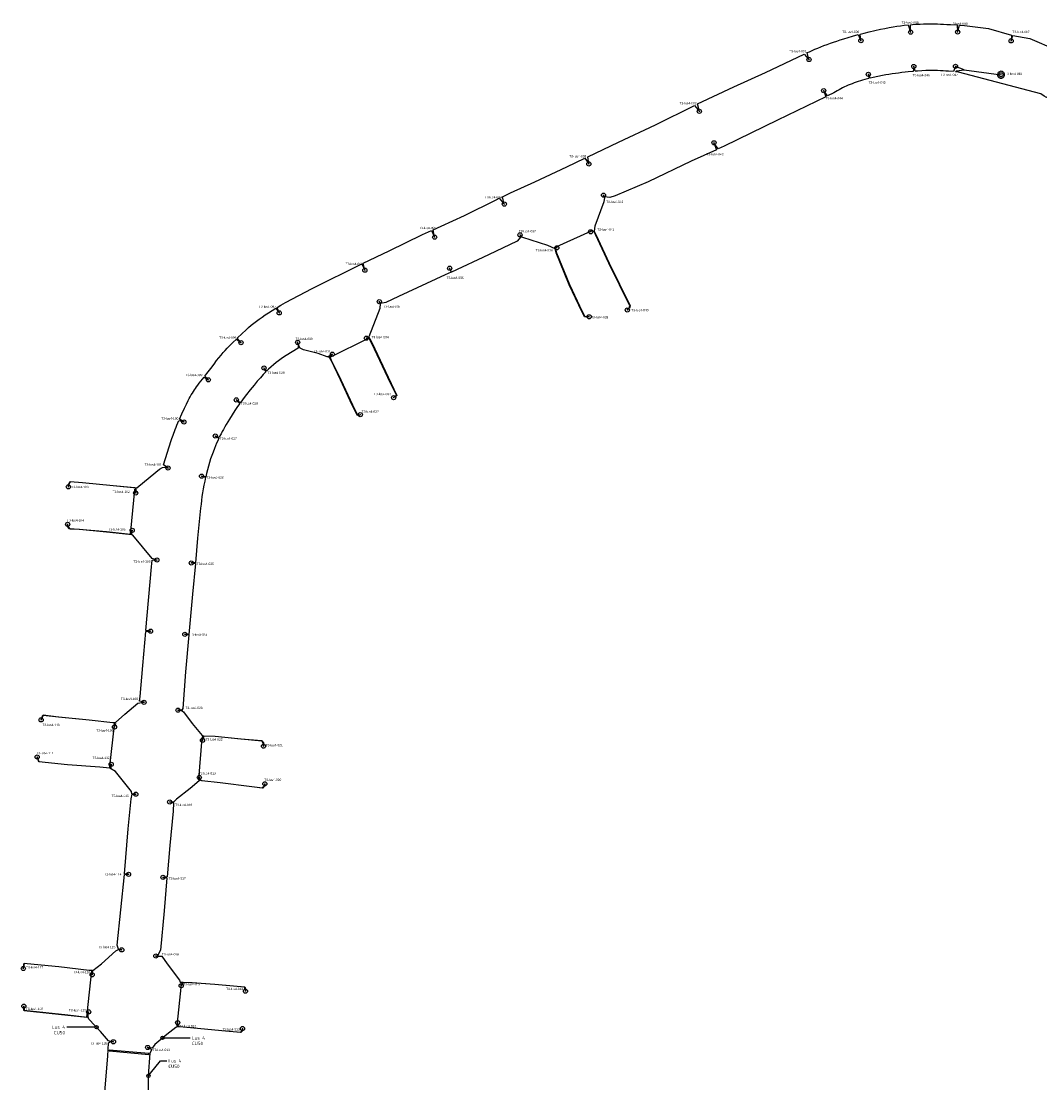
# Model space of a CAD drawing. Header units: metres. Extents: x 176029 to 179341, y 406836 to 408537.
# Tile 17 of 27: x 176107 to 176473, y 407998 to 408380. Entities that reach past the tile are written whole.
import ezdxf
from ezdxf import colors
from ezdxf.entities.mleader import LeaderData, LeaderLine
from ezdxf.math import Vec2, Vec3

# ---------------------------------------------------------------- set-up
doc = ezdxf.new("R2010")
doc.units = ezdxf.units.M
for name, color, linetype in [('B-ET-VVV-LUS 4', 253, 'Continuous'), ('N-ET-VVV-LUS 4', 10, 'Continuous'), ('N-ET-VVV-MANTELBUIS', 3, 'Continuous'), ('opbouw rolbaanlicht', 1, 'Continuous'), ('tekst_labels', 7, 'Continuous')]:
    doc.layers.add(name, color=color, linetype=linetype)
doc.layers.add('Codering armaturen', color=7, linetype='Continuous', lineweight=0)
doc.styles.add('DVD_Standaard_35', font='arial.ttf', dxfattribs={"height": 3.5})
doc.styles.add('NLCS-ISO', font='isocpeur.ttf')

# ---------------------------------------------------------------- blocks, each defined once
blk = doc.blocks.new('opbouw rolbaanlicht')
at = {"layer": 'opbouw rolbaanlicht', "color": 0}
blk.add_circle((0, 0), 0.75, dxfattribs=at)
for points in [[(-0.25, 0), (0.06, 0.24), (0.25, 0)], [(-0.25, 0), (-0.16, 0.2), (0.06, 0.24)], [(-0.25, 0), (-0.23, 0.11), (-0.16, 0.2)], [(-0.25, 0), (0.25, 0), (-0.06, -0.24)], [(-0.06, -0.24), (-0.16, -0.2), (-0.25, 0)], [(-0.16, -0.2), (-0.23, -0.11), (-0.25, 0)], [(-0.16, 0.2), (-0.06, 0.24), (0.06, 0.24)], [(0.25, 0), (0.16, -0.2), (-0.06, -0.24)], [(0.06, 0.24), (0.16, 0.2), (0.25, 0)], [(0.16, 0.2), (0.23, 0.11), (0.25, 0)], [(0.25, 0), (0.23, -0.11), (0.16, -0.2)], [(0.16, -0.2), (0.06, -0.24), (-0.06, -0.24)]]:
    blk.add_solid(points, dxfattribs=at)
blk = doc.blocks.new('verzonken rolbaanlicht')
at = {"color": 0}
blk.add_circle((0, 0), 0.75, dxfattribs=at)
for start, end in [(155.7857, 180), (130.0714, 154.2857), (104.3571, 128.5714), (78.6429, 102.8571), (52.9286, 77.1429), (27.2143, 51.4286), (1.5, 25.7143), (335.7857, 0), (181.5, 205.7143), (207.2143, 231.4286), (232.9286, 257.1429), (258.6429, 282.8571), (284.3571, 308.5714), (310.0714, 334.2857)]:
    blk.add_arc((0, 0), 1.25, start, end, dxfattribs=at)
at = {"color": 4}
for points in [[(-0.25, 0), (-0.16, 0.2), (0.06, 0.24)], [(-0.25, 0), (0.06, 0.24), (0.25, 0)], [(-0.25, 0), (-0.23, 0.11), (-0.16, 0.2)], [(-0.16, -0.2), (-0.23, -0.11), (-0.25, 0)], [(-0.06, -0.24), (-0.16, -0.2), (-0.25, 0)], [(-0.25, 0), (0.25, 0), (-0.06, -0.24)], [(-0.16, 0.2), (-0.06, 0.24), (0.06, 0.24)], [(0.25, 0), (0.16, -0.2), (-0.06, -0.24)], [(0.06, 0.24), (0.16, 0.2), (0.25, 0)], [(0.16, 0.2), (0.23, 0.11), (0.25, 0)], [(0.25, 0), (0.23, -0.11), (0.16, -0.2)], [(0.16, -0.2), (0.06, -0.24), (-0.06, -0.24)]]:
    blk.add_solid(points, dxfattribs=at)
blk = doc.blocks.new('_DotBlank')
at = {"color": 0, "linetype": 'ByBlock', "lineweight": -2}
blk.add_line((-0.5, 0), (-1, 0), dxfattribs=at)
blk.add_circle((0, 0), 0.5, dxfattribs=at)

msp = doc.modelspace()

# ---------------------------------------------------------------- linework, layer by layer
at = {"layer": 'B-ET-VVV-LUS 4', "color": 8}
for q in [(176442.942, 408363.797), (176459.325, 408360.776)]:
    msp.add_line((176446.006, 408362.548), q, dxfattribs=at)
for points in [[(176408.888, 408373.04), (176408.568, 408375.403), (176410.097, 408375.802), (176411.852, 408376.239), (176413.867, 408376.713), (176415.921, 408377.162), (176417.549, 408377.49), (176419.052, 408377.77), (176420.446, 408378.009), (176421.785, 408378.218), (176423.108, 408378.404), (176424.495, 408378.576), (176425.949, 408378.733), (176426.774, 408376.111)], [(176426.774, 408376.111), (176426.769, 408378.806), (176427.405, 408378.863), (176428.808, 408378.964), (176430.164, 408379.036), (176431.45, 408379.083), (176432.692, 408379.107), (176433.603, 408379.111), (176434.539, 408379.106), (176435.51, 408379.091), (176436.517, 408379.065), (176437.563, 408379.029), (176438.667, 408378.982), (176439.841, 408378.923), (176441.131, 408378.851), (176443.544, 408378.695), (176443.703, 408376.154)], [(176443.703, 408376.154), (176444.375, 408378.641), (176446.139, 408378.527), (176454.878, 408377.411), (176463.093, 408375.085), (176462.96, 408372.966)], [(176390.191, 408366.256), (176389.575, 408368.744), (176390.324, 408369.089), (176391.3, 408369.525), (176392.309, 408369.96), (176393.356, 408370.397), (176394.435, 408370.833), (176395.564, 408371.272), (176396.743, 408371.715), (176397.987, 408372.165), (176399.073, 408372.544), (176400.221, 408372.932), (176401.457, 408373.335), (176402.791, 408373.754), (176404.315, 408374.214), (176405.813, 408374.649), (176407.896, 408375.229), (176408.888, 408373.04)], [(176462.96, 408372.966), (176463.594, 408374.943), (176469.746, 408373.864), (176479.131, 408369.747), (176483.242, 408367.781), (176482.9, 408365.446)], [(176350.746, 408347.604), (176350.084, 408350.264), (176363.167, 408356.413), (176374.562, 408361.598), (176388.474, 408368.223), (176390.191, 408366.256)], [(176411.568, 408360.954), (176411.773, 408359.464), (176410.305, 408359.082), (176409.491, 408358.851), (176408.698, 408358.614), (176407.921, 408358.367), (176407.165, 408358.113), (176406.426, 408357.849), (176405.702, 408357.577), (176404.994, 408357.295), (176404.297, 408357.002), (176403.615, 408356.699), (176402.944, 408356.386), (176402.29, 408356.063), (176401.645, 408355.729), (176401.012, 408355.383), (176400.395, 408355.028), (176399.789, 408354.663), (176399.193, 408354.285), (176396.832, 408353.139), (176395.496, 408355.057)], [(176427.912, 408363.766), (176427.717, 408361.995), (176425.958, 408361.824), (176424.81, 408361.698), (176423.649, 408361.56), (176422.477, 408361.41), (176421.306, 408361.248), (176420.131, 408361.075), (176418.966, 408360.892), (176417.812, 408360.7), (176416.681, 408360.5), (176414.946, 408360.17), (176413.316, 408359.825), (176412.221, 408359.569), (176411.568, 408360.954)], [(176442.942, 408363.797), (176442.209, 408361.901), (176440.373, 408362.034), (176439.438, 408362.123), (176438.487, 408362.195), (176437.515, 408362.252), (176436.517, 408362.292), (176435.499, 408362.315), (176434.452, 408362.321), (176433.38, 408362.31), (176432.274, 408362.28), (176430.806, 408362.216), (176429.273, 408362.119), (176428.462, 408362.054), (176427.912, 408363.766)], [(176477.46, 408354.282), (176475.656, 408352.654), (176474.903, 408353.103), (176473.642, 408353.975), (176444.045, 408361.768), (176442.969, 408361.846), (176443.266, 408362.252), (176446.006, 408362.548)], [(176395.496, 408355.057), (176396.279, 408352.871), (176378.907, 408344.439), (176359.608, 408335.045), (176357.489, 408334.074), (176355.994, 408336.295)], [(176310.942, 408328.691), (176310.56, 408331.247), (176321.666, 408336.48), (176334.924, 408342.795), (176348.929, 408349.692), (176350.746, 408347.604)], [(176355.994, 408336.295), (176356.89, 408333.8), (176347.798, 408329.635), (176332.289, 408322.264), (176320.417, 408317.178), (176318.511, 408316.55), (176316.561, 408316.894), (176316.223, 408317.442)], [(176280.511, 408314.234), (176279.845, 408316.895), (176282.68, 408318.307), (176291.514, 408322.239), (176303.024, 408327.696), (176309.498, 408330.746), (176310.942, 408328.691)], [(176255.426, 408302.337), (176254.897, 408305.023), (176257.753, 408306.323), (176266.158, 408310.129), (176277.546, 408315.75), (176278.699, 408316.324), (176280.511, 408314.234)], [(176316.223, 408317.442), (176316.529, 408316.636), (176316.329, 408315), (176313.058, 408306.307), (176312.825, 408304.463), (176313.468, 408303.295), (176318.287, 408292.974), (176325.821, 408277.568), (176325.542, 408276.725), (176324.797, 408276.117)], [(176230.311, 408290.437), (176229.749, 408292.964), (176239.104, 408297.418), (176251.112, 408303.3), (176254.336, 408304.768), (176255.426, 408302.337)], [(176286.179, 408303.152), (176286.467, 408302.389), (176285.103, 408300.827), (176274.865, 408295.963), (176261.552, 408289.78), (176260.814, 408291.14)], [(176311.049, 408273.66), (176309.384, 408273.675), (176308.455, 408275.511), (176303.909, 408285.197), (176299.168, 408296.64), (176298.782, 408298.169), (176296.216, 408299.287), (176287.199, 408302.195), (176286.663, 408302.337), (176286.179, 408303.152)], [(176311.583, 408304.256), (176311.536, 408304.362), (176299.282, 408298.83), (176299.417, 408298.481)], [(176324.797, 408276.117), (176325.459, 408276.792), (176325.713, 408277.561), (176318.197, 408292.931), (176313.379, 408303.25), (176312.715, 408304.455), (176311.556, 408304.368), (176311.583, 408304.256)], [(176299.417, 408298.481), (176299.231, 408298.807), (176299.013, 408298.709), (176298.847, 408298.321), (176299.263, 408296.672), (176304.001, 408285.237), (176308.545, 408275.555), (176309.446, 408273.773), (176311.049, 408273.66)], [(176199.468, 408275.07), (176198.749, 408277.067), (176200.053, 408277.85), (176201.702, 408278.833), (176211.326, 408283.868), (176229.24, 408292.72), (176230.311, 408290.437)], [(176260.814, 408291.14), (176261.37, 408289.698), (176259.266, 408288.74), (176242.437, 408280.927), (176237.91, 408278.817), (176235.951, 408278.44), (176235.511, 408279.137)], [(176185.697, 408264.379), (176184.383, 408265.963), (176186.142, 408267.625), (176187.416, 408268.812), (176188.464, 408269.763), (176189.417, 408270.593), (176190.338, 408271.361), (176191.25, 408272.082), (176192.232, 408272.819), (176193.277, 408273.565), (176194.388, 408274.324), (176195.588, 408275.11), (176196.904, 408275.94), (176198.289, 408276.79), (176199.469, 408275.068), (176199.468, 408275.07)], [(176235.511, 408279.137), (176235.809, 408278.413), (176235.685, 408276.702), (176231.793, 408266.447), (176232.04, 408265.684), (176232.93, 408264.142), (176238.695, 408251.876), (176241.828, 408245.39), (176241.542, 408245.039), (176240.672, 408244.573)], [(176173.927, 408250.972), (176172.704, 408252.283), (176173.472, 408253.28), (176174.829, 408255.077), (176176.021, 408256.66), (176176.951, 408257.88), (176177.779, 408258.94), (176178.545, 408259.888), (176179.271, 408260.753), (176179.971, 408261.549), (176180.689, 408262.328), (176181.472, 408263.139), (176182.065, 408263.734), (176182.716, 408264.372), (176184.049, 408265.644), (176185.697, 408264.379)], [(176230.81, 408265.974), (176231.683, 408266.138), (176231.696, 408265.882), (176231.464, 408265.798), (176217.926, 408259.09), (176217.702, 408259.156), (176217.675, 408259.492), (176218.578, 408260.205)], [(176240.672, 408244.573), (176241.48, 408245.121), (176241.71, 408245.404), (176238.605, 408251.833), (176232.841, 408264.096), (176231.948, 408265.643), (176231.751, 408266.252), (176230.81, 408265.974)], [(176206.099, 408264.427), (176206.326, 408263.598), (176206.344, 408262.379), (176201.952, 408259.706), (176201.034, 408259.136), (176200.123, 408258.522), (176199.221, 408257.868), (176198.323, 408257.169), (176197.423, 408256.422), (176196.526, 408255.629), (176195.622, 408254.782), (176195.065, 408254.23), (176193.984, 408255.224)], [(176228.653, 408238.412), (176227.605, 408238.095), (176225.747, 408241.902), (176221.539, 408250.97), (176218.117, 408258.007), (176217.793, 408258.633), (176217.246, 408259.296), (176216.747, 408259.271), (176213.473, 408260.393), (176208.237, 408261.767), (176207.034, 408262.375), (176206.428, 408263.421), (176206.099, 408264.427)], [(176218.578, 408260.205), (176217.301, 408259.386), (176217.877, 408258.688), (176218.206, 408258.052), (176221.629, 408251.013), (176225.837, 408241.945), (176227.657, 408238.216), (176228.653, 408238.412)], [(176193.984, 408255.224), (176194.707, 408253.877), (176193.709, 408252.838), (176192.676, 408251.71), (176191.595, 408250.479), (176190.42, 408249.093), (176188.98, 408247.344), (176187.68, 408245.711), (176186.509, 408244.185), (176185.964, 408243.45), (176185.44, 408242.728), (176184.009, 408243.744)], [(176165.165, 408235.802), (176163.598, 408236.835), (176164.47, 408238.776), (176165.379, 408240.774), (176166.083, 408242.255), (176166.735, 408243.545), (176167.095, 408244.22), (176167.458, 408244.877), (176167.826, 408245.514), (176168.199, 408246.136), (176168.576, 408246.739), (176168.959, 408247.327), (176169.344, 408247.892), (176169.741, 408248.451), (176170.193, 408249.064), (176170.712, 408249.742), (176172.407, 408251.899), (176173.927, 408250.972)], [(176184.009, 408243.744), (176185.287, 408242.51), (176184.469, 408241.345), (176183.486, 408239.884), (176182.491, 408238.345), (176181.517, 408236.784), (176180.944, 408235.84), (176180.389, 408234.907), (176179.871, 408234.012), (176179.385, 408233.146), (176178.94, 408232.329), (176178.524, 408231.533), (176178.135, 408230.765), (176177.852, 408230.181), (176176.457, 408230.747)], [(176159.459, 408219.225), (176157.801, 408220.322), (176160.615, 408229.196), (176160.806, 408229.808), (176161.013, 408230.436), (176161.236, 408231.078), (176161.478, 408231.743), (176161.737, 408232.427), (176162.016, 408233.135), (176162.322, 408233.884), (176162.661, 408234.691), (176163.379, 408236.335), (176165.165, 408235.802)], [(176176.457, 408230.747), (176177.756, 408229.984), (176177.332, 408229.072), (176176.918, 408228.137), (176176.513, 408227.181), (176176.122, 408226.21), (176175.657, 408224.992), (176175.214, 408223.765), (176174.791, 408222.515), (176174.386, 408221.242), (176173.998, 408219.94), (176173.631, 408218.616), (176173.284, 408217.274), (176172.999, 408216.082), (176171.519, 408216.299)], [(176123.584, 408212.455), (176123.565, 408213.297), (176124.173, 408214.407), (176128.639, 408214.023), (176139.67, 408212.888), (176148.219, 408212.126), (176151, 408214.4), (176156.334, 408218.866), (176157.478, 408219.359), (176158.35, 408219.552), (176159.459, 408219.225)], [(176171.519, 408216.299), (176172.959, 408215.917), (176172.652, 408214.521), (176172.368, 408213.116), (176172.111, 408211.712), (176171.879, 408210.313), (176171.671, 408208.924), (176171.487, 408207.544), (176171.327, 408206.177), (176171.19, 408204.826), (176170.002, 408194.013), (176169.302, 408185.046), (176167.808, 408185.045)], [(176147.8, 408210.239), (176148.016, 408211.589), (176147.54, 408212.086), (176139.66, 408212.788), (176128.63, 408213.923), (176124.229, 408214.302), (176123.66, 408213.263), (176123.584, 408212.455)], [(176146.55, 408196.812), (176146.284, 408195.665), (176145.934, 408195.665), (176146, 408196.543), (176147.462, 408211.427), (176147.481, 408211.586), (176147.896, 408211.506), (176147.8, 408210.239)], [(176155.441, 408186.122), (176153.687, 408186.65), (176146.748, 408195.057), (176145.903, 408195.25), (176137.324, 408196.206), (176127.512, 408197.091), (176124.015, 408197.294), (176123.275, 408198.138), (176123.292, 408198.951)], [(176123.292, 408198.951), (176123.371, 408198.18), (176124.063, 408197.391), (176127.519, 408197.191), (176137.334, 408196.306), (176146.418, 408195.293), (176146.55, 408196.812)], [(176153.157, 408160.498), (176151.513, 408160.698), (176153.483, 408183.603), (176153.751, 408186.042), (176154.435, 408186.223), (176155.441, 408186.122)], [(176167.808, 408185.045), (176169.29, 408184.884), (176168.248, 408173.779), (176166.907, 408159.317), (176165.496, 408159.383)], [(176150.81, 408134.896), (176149.167, 408135.355), (176149.413, 408136.95), (176150.388, 408148.128), (176151.489, 408160.431), (176153.157, 408160.498)], [(176165.496, 408159.383), (176166.897, 408159.207), (176165.694, 408145.848), (176164.78, 408132.7), (176164.443, 408132.114), (176163.016, 408132.063)], [(176113.76, 408128.579), (176114.411, 408130.33), (176120.082, 408129.709), (176131.11, 408128.592), (176139.537, 408127.645), (176140.485, 408127.601), (176143.931, 408130.655), (176148.58, 408134.607), (176150.81, 408134.896)], [(176163.016, 408132.063), (176164.351, 408131.955), (176165.021, 408131.425), (176168.115, 408127.229), (176171.781, 408122.906), (176172.317, 408122.809), (176176.417, 408122.698), (176185.717, 408121.767), (176193.236, 408121.074), (176193.782, 408120.277), (176193.824, 408119.105)], [(176140.201, 408126.02), (176140.715, 408127.305), (176140.521, 408127.499), (176139.529, 408127.545), (176131.099, 408128.493), (176120.071, 408129.61), (176114.472, 408130.223), (176113.76, 408128.579)], [(176138.991, 408112.599), (176138.868, 408111.581), (176138.467, 408111.581), (176138.46, 408111.862), (176140.174, 408126.726), (176140, 408127.177), (176140.362, 408127.147), (176140.201, 408126.02)], [(176193.848, 408119.507), (176193.689, 408120.235), (176193.18, 408120.979), (176185.707, 408121.668), (176176.411, 408122.598), (176172.307, 408122.709), (176171.945, 408121.641), (176171.945, 408122.452), (176171.697, 408122.476), (176171.655, 408122.012), (176170.369, 408107.213), (176170.499, 408106.93), (176170.662, 408106.93), (176170.703, 408107.421), (176170.878, 408106.946), (176171.674, 408106.728), (176178.241, 408106.007), (176189.666, 408104.571), (176193.394, 408104.057), (176194.237, 408104.957), (176194.266, 408105.153), (176194.331, 408104.911), (176193.432, 408103.951), (176189.653, 408104.472), (176178.229, 408105.908), (176171.655, 408106.63), (176170.918, 408106.831), (176170.64, 408106.622), (176167.442, 408103.876), (176162.532, 408100.04), (176161.38, 408098.986), (176160.456, 408098.986), (176161.377, 408098.736), (176161.346, 408095.671), (176160.114, 408083.305), (176159.091, 408072.028), (176158.01, 408071.841), (176159.068, 408071.772), (176158.042, 408059.875), (176156.767, 408045.717), (176155.697, 408043.639), (176155.459, 408043.521), (176155.636, 408043.521), (176157.24, 408043.582), (176159.113, 408040.776), (176163.561, 408034.88), (176163.861, 408034.141), (176164.752, 408034.121), (176168.076, 408034.046), (176176.284, 408033.414), (176187.054, 408032.484), (176187.34, 408031.651), (176187.346, 408031.324)], [(176171.882, 408121.254), (176171.945, 408122.452), (176171.697, 408122.476), (176171.655, 408122.012), (176170.369, 408107.213), (176170.499, 408106.93), (176170.662, 408106.93), (176170.744, 408107.827)], [(176193.824, 408119.105), (176193.689, 408120.235), (176193.18, 408120.979), (176185.707, 408121.668), (176176.411, 408122.598), (176172.307, 408122.709), (176171.882, 408121.254)], [(176112.342, 408115.186), (176112.95, 408113.619), (176123.271, 408112.53), (176134.881, 408111.639), (176138.508, 408111.266), (176139.022, 408111.246), (176138.991, 408112.599)], [(176147.851, 408101.823), (176146.453, 408102.008), (176146.302, 408102.854), (176140.558, 408110.048), (176138.478, 408111.169), (176134.872, 408111.539), (176123.262, 408112.43), (176112.883, 408113.525), (176112.342, 408115.186)], [(176194.304, 408105.552), (176194.331, 408104.911), (176193.432, 408103.951), (176189.653, 408104.472), (176178.229, 408105.908), (176171.655, 408106.63), (176170.918, 408106.831), (176170.64, 408106.622), (176167.442, 408103.876), (176162.532, 408100.04), (176161.38, 408098.986), (176160.047, 408099.023)], [(176170.744, 408107.827), (176170.878, 408106.946), (176171.674, 408106.728), (176178.241, 408106.007), (176189.666, 408104.571), (176193.394, 408104.057), (176194.237, 408104.957), (176194.304, 408105.552)], [(176145.236, 408072.995), (176143.774, 408073.218), (176145.146, 408089.376), (176146.176, 408100.139), (176146.485, 408101.828), (176147.851, 408101.823)], [(176160.047, 408099.023), (176161.377, 408098.736), (176161.346, 408095.671), (176160.114, 408083.305), (176159.091, 408072.028), (176157.611, 408071.877)], [(176142.788, 408045.782), (176141.606, 408045.999), (176141.191, 408047.508), (176143.75, 408072.976), (176145.236, 408072.995)], [(176157.611, 408071.877), (176159.068, 408071.772), (176158.042, 408059.875), (176156.767, 408045.717), (176155.697, 408043.639), (176155.052, 408043.577)], [(176132.135, 408036.832), (176132.417, 408038.386), (176135.491, 408040.723), (176140.606, 408045.416), (176141.643, 408045.864), (176142.788, 408045.782)], [(176155.052, 408043.577), (176155.636, 408043.521), (176157.24, 408043.582), (176159.113, 408040.776), (176163.561, 408034.88), (176163.861, 408034.141), (176164.752, 408034.121), (176168.076, 408034.046), (176176.284, 408033.414), (176187.054, 408032.484), (176187.34, 408031.651), (176187.311, 408030.925)], [(176107.347, 408039.086), (176107.612, 408040.945), (176108.774, 408040.901), (176120.124, 408039.79), (176131.028, 408038.522), (176132.186, 408038.492), (176132.135, 408036.832)], [(176107.535, 408025.519), (176107.598, 408024.007), (176123.389, 408022.344), (176130.218, 408021.51), (176130.37, 408022.752), (176132.075, 408038.395), (176131.021, 408038.422), (176120.113, 408039.691), (176108.767, 408040.801), (176107.695, 408040.842), (176107.347, 408039.086)], [(176164.194, 408032.909), (176164.336, 408033.582), (176164.115, 408033.582), (176164.162, 408033.402), (176162.627, 408018.449), (176162.78, 408018.234), (176162.914, 408019.539)], [(176187.311, 408030.925), (176187.24, 408031.633), (176186.981, 408032.39), (176176.276, 408033.314), (176168.071, 408033.946), (176164.85, 408034.019), (176164.194, 408032.909)], [(176130.863, 408023.473), (176130.364, 408021.391), (176123.378, 408022.245), (176107.498, 408023.917), (176107.535, 408025.519)], [(176139.804, 408012.703), (176138.823, 408012.814), (176138.037, 408013.104), (176135.178, 408016.435), (176130.963, 408020.799), (176130.742, 408021.615), (176130.863, 408023.473)], [(176186.262, 408017.464), (176186.316, 408016.782), (176185.599, 408016.017), (176178.774, 408016.698), (176167.519, 408017.734), (176163.55, 408018.076), (176162.711, 408018.05), (176162.291, 408017.882), (176159.074, 408015.337), (176154.689, 408011.673), (176153.774, 408010.451), (176152.089, 408010.67)], [(176162.914, 408019.539), (176163.053, 408018.149), (176163.568, 408018.175), (176167.528, 408017.834), (176178.784, 408016.797), (176185.56, 408016.121), (176186.227, 408016.833), (176186.262, 408017.464)]]:
    msp.add_lwpolyline(points, dxfattribs=at)
at = {"layer": 'N-ET-VVV-LUS 4', "elevation": 0}
msp.add_lwpolyline([(176136.625, 407993.298), (176137.756, 408007.548), (176137.998, 408012.324), (176138.718, 408012.752), (176139.804, 408012.703)], dxfattribs=at)
at = {"layer": 'N-ET-VVV-LUS 4'}
msp.add_lwpolyline([(176152.089, 408010.67), (176153.601, 408009.976), (176152.903, 408008.554), (176152.331, 408000.425), (176152.322, 407993.871)], dxfattribs=at)
at = {"layer": 'N-ET-VVV-MANTELBUIS', "color": 8}
msp.add_lwpolyline([(176138.268, 408009.483), (176152.517, 408008.182), (176152.54, 408008.439), (176138.29, 408009.74)], close=True, dxfattribs=at)

# ---------------------------------------------------------------- block references
at = {"layer": 'B-ET-VVV-LUS 4', "color": 8}
for name, p in [('opbouw rolbaanlicht', (176426.774, 408376.111)), ('opbouw rolbaanlicht', (176443.703, 408376.154)), ('opbouw rolbaanlicht', (176408.889, 408373.037)), ('opbouw rolbaanlicht', (176462.96, 408372.966)), ('opbouw rolbaanlicht', (176390.191, 408366.256)), ('opbouw rolbaanlicht', (176427.912, 408363.766)), ('opbouw rolbaanlicht', (176442.942, 408363.797)), ('opbouw rolbaanlicht', (176411.568, 408360.954)), ('verzonken rolbaanlicht', (176459.325, 408360.776)), ('opbouw rolbaanlicht', (176395.496, 408355.057)), ('opbouw rolbaanlicht', (176350.746, 408347.604)), ('opbouw rolbaanlicht', (176355.994, 408336.295)), ('opbouw rolbaanlicht', (176310.942, 408328.691)), ('opbouw rolbaanlicht', (176280.511, 408314.234)), ('opbouw rolbaanlicht', (176316.223, 408317.442)), ('opbouw rolbaanlicht', (176255.431, 408302.33)), ('opbouw rolbaanlicht', (176286.179, 408303.152)), ('opbouw rolbaanlicht', (176311.583, 408304.256)), ('opbouw rolbaanlicht', (176299.417, 408298.481)), ('opbouw rolbaanlicht', (176260.814, 408291.14)), ('opbouw rolbaanlicht', (176230.311, 408290.437)), ('opbouw rolbaanlicht', (176235.511, 408279.137)), ('opbouw rolbaanlicht', (176324.797, 408276.117)), ('opbouw rolbaanlicht', (176199.468, 408275.07)), ('opbouw rolbaanlicht', (176311.049, 408273.66)), ('opbouw rolbaanlicht', (176185.697, 408264.379)), ('opbouw rolbaanlicht', (176206.099, 408264.427)), ('opbouw rolbaanlicht', (176230.81, 408265.974)), ('opbouw rolbaanlicht', (176218.578, 408260.205)), ('opbouw rolbaanlicht', (176193.984, 408255.224)), ('opbouw rolbaanlicht', (176173.937, 408250.966)), ('opbouw rolbaanlicht', (176184.009, 408243.744)), ('opbouw rolbaanlicht', (176240.672, 408244.573)), ('opbouw rolbaanlicht', (176228.653, 408238.412)), ('opbouw rolbaanlicht', (176165.165, 408235.802)), ('opbouw rolbaanlicht', (176176.457, 408230.747)), ('opbouw rolbaanlicht', (176159.459, 408219.225)), ('opbouw rolbaanlicht', (176171.519, 408216.299)), ('opbouw rolbaanlicht', (176123.584, 408212.455)), ('opbouw rolbaanlicht', (176147.8, 408210.239)), ('opbouw rolbaanlicht', (176123.292, 408198.951)), ('opbouw rolbaanlicht', (176146.55, 408196.812)), ('opbouw rolbaanlicht', (176155.441, 408186.122)), ('opbouw rolbaanlicht', (176167.808, 408185.045)), ('opbouw rolbaanlicht', (176153.157, 408160.498)), ('opbouw rolbaanlicht', (176165.496, 408159.383)), ('opbouw rolbaanlicht', (176150.81, 408134.896)), ('opbouw rolbaanlicht', (176163.016, 408132.063)), ('opbouw rolbaanlicht', (176113.76, 408128.579)), ('opbouw rolbaanlicht', (176140.201, 408126.02)), ('opbouw rolbaanlicht', (176171.882, 408121.254)), ('opbouw rolbaanlicht', (176193.824, 408119.105)), ('opbouw rolbaanlicht', (176112.342, 408115.186)), ('opbouw rolbaanlicht', (176138.991, 408112.599)), ('opbouw rolbaanlicht', (176170.744, 408107.827)), ('opbouw rolbaanlicht', (176194.304, 408105.552)), ('opbouw rolbaanlicht', (176147.851, 408101.823)), ('opbouw rolbaanlicht', (176160.047, 408099.023)), ('opbouw rolbaanlicht', (176145.236, 408072.995)), ('opbouw rolbaanlicht', (176157.611, 408071.877)), ('opbouw rolbaanlicht', (176142.788, 408045.782)), ('opbouw rolbaanlicht', (176107.347, 408039.086)), ('opbouw rolbaanlicht', (176132.135, 408036.832)), ('opbouw rolbaanlicht', (176164.194, 408032.909)), ('opbouw rolbaanlicht', (176187.311, 408030.925)), ('opbouw rolbaanlicht', (176107.535, 408025.519)), ('opbouw rolbaanlicht', (176130.863, 408023.473)), ('opbouw rolbaanlicht', (176162.914, 408019.539)), ('opbouw rolbaanlicht', (176186.262, 408017.464))]:
    msp.add_blockref(name, p, dxfattribs=at)
at = {"layer": 'B-ET-VVV-LUS 4'}
for p in [(176155.052, 408043.577), (176139.804, 408012.703), (176152.089, 408010.67)]:
    msp.add_blockref('opbouw rolbaanlicht', p, dxfattribs=at)

# ---------------------------------------------------------------- texts
at = {"layer": 'Codering armaturen', "color": 8, "style": 'DVD_Standaard_35'}
for s, p in [('T3-lus4-089', (176423.511, 408379.156)), ('T3-lus4-088', (176441.208, 408378.761)), ('T3-lus4-090', (176402.134, 408375.825)), ('T3-lus4-087', (176463.424, 408375.773)), ('T3-lus4-091', (176383.125, 408368.866)), ('T3-lus4-046', (176427.507, 408360.199)), ('T3-lus4-047', (176437.671, 408360.386)), ('T3-lus4-048', (176460.77, 408360.744)), ('T3-lus4-045', (176411.603, 408357.595)), ('T3-lus4-044', (176396.183, 408351.909)), ('T3-lus4-092', (176343.556, 408350.112)), ('T3-lus4-093', (176303.868, 408331.057)), ('T3-lus4-043', (176353.319, 408331.755)), ('T3-lus4-094', (176273.459, 408316.255)), ('T3-lus4-042', (176317.195, 408314.611)), ('T3-lus4-095', (176249.814, 408305.215)), ('T3-lus4-037', (176285.724, 408304.087)), ('T3-lus4-041', (176313.956, 408304.666)), ('T3-lus4-038', (176291.797, 408297.182)), ('T3-lus4-096', (176223.411, 408292.267)), ('T3-lus4-036', (176259.742, 408287.289)), ('T3-lus4-097', (176192.157, 408276.882)), ('T3-lus4-035', (176236.888, 408276.896)), ('T3-lus4-040', (176326.254, 408275.656)), ('T3-lus4-039', (176311.79, 408273.086)), ('T3-lus4-098', (176177.827, 408265.749)), ('T3-lus4-030', (176205.369, 408265.29)), ('T3-lus4-034', (176232.712, 408265.946)), ('T3-lus4-031', (176211.825, 408260.826)), ('T3-lus4-029', (176195.234, 408253.119)), ('T3-lus4-099', (176165.659, 408252.298)), ('T3-lus4-033', (176233.55, 408245.457)), ('T3-lus4-028', (176185.629, 408242.068)), ('T3-lus4-032', (176229.176, 408239.123)), ('T3-lus4-100', (176157.002, 408236.637)), ('T3-lus4-027', (176178.06, 408229.446)), ('T3-lus4-101', (176151.008, 408220.035)), ('T3-lus4-026', (176173.317, 408215.383)), ('T3-lus4-106', (176146.985, 408185.162)), ('T3-lus4-025', (176169.793, 408184.33)), ('T3-lus4-024', (176167.358, 408158.841)), ('T3-lus4-108', (176142.492, 408135.741)), ('T3-lus4-023', (176165.739, 408132.477)), ('T3-lus4-113', (176139.149, 408100.808)), ('T3-lus4-018', (176161.978, 408097.532)), ('T3-lus4-114', (176136.513, 408072.567)), ('T3-lus4-017', (176159.669, 408071.075)), ('T3-lus4-115', (176134.333, 408046.396)), ('T3-lus4-016', (176157.218, 408043.781)), ('T3-lus4-015', (176164.91, 408032.984)), ('T3-lus4-014', (176180.341, 408031.326)), ('T3-lus4-012', (176163.417, 408017.946)), ('T3-lus4-013', (176179.114, 408016.742)), ('T3-lus4-120', (176131.417, 408011.722)), ('T3-lus4-011', (176153.957, 408009.396))]:
    msp.add_text(s, height=0.82503, rotation=359.9929, dxfattribs=at).set_placement(p)
for s, p in [('T3-lus4-103', (176124.65, 408211.99)), ('T3-lus4-102', (176139.522, 408210.281)), ('T3-lus4-104', (176123.045, 408199.98)), ('T3-lus4-105', (176137.986, 408196.736)), ('T3-lus4-110', (176114.279, 408126.34)), ('T3-lus4-109', (176133.604, 408124.331)), ('T3-lus4-022', (176172.928, 408121.124)), ('T3-lus4-021', (176194.592, 408119.066)), ('T3-lus4-111', (176112.106, 408116.237)), ('T3-lus4-112', (176132.295, 408114.486)), ('T3-lus4-019', (176170.493, 408108.889)), ('T3-lus4-020', (176194.075, 408106.586)), ('T3-lus4-117', (176108.324, 408039.113)), ('T3-lus4-116', (176125.256, 408037.403)), ('T3-lus4-118', (176108.273, 408024.144)), ('T3-lus4-119', (176123.757, 408023.677))]:
    msp.add_text(s, height=0.82503, dxfattribs=at).set_placement(p)

# ---------------------------------------------------------------- leaders
at = {"layer": 'tekst_labels'}
ml = msp.add_multileader_mtext('Standard', dxfattribs=at)
ml.set_content('{\\C252;\\c9999763;Lus 4\\PCU50}', color=256, style='NLCS-ISO')
ml.set_leader_properties()
ml.set_arrow_properties(name='DOTBLANK')
ml.build(insert=Vec2(0, 0))
ml.multileader.update_dxf_attribs({"arrow_head_size": 1.2, "scale": 0.3})
ctx = ml.context
ctx.base_point, ctx.scale, ctx.char_height, ctx.arrow_head_size, ctx.landing_gap_size, ctx.plane_origin = Vec3(176117.806, 408017.975), 0.3, 1.2, 1.2, 0.6, Vec3(176123.183, 408004.631)
ctx.text_align_type = 2
notes = []
notes.append((ctx, [(1, (1, 1, 0), (176125.208, 408017.975), (-1, 0), 2.242, [(0, [(176133.707, 408017.945)], 0, [])])]))
ctx.mtext.insert, ctx.mtext.alignment, ctx.mtext.flow_direction = Vec3(176122.366, 408018.575), 3, 5
ml = msp.add_multileader_mtext('Standard', dxfattribs=at)
ml.set_content('{\\C252;\\c9999763;Lus 4\\PCU50}', color=256, style='NLCS-ISO')
ml.set_leader_properties()
ml.set_arrow_properties(name='DOTBLANK')
ml.build(insert=Vec2(0, 0))
ml.multileader.update_dxf_attribs({"arrow_head_size": 1.2, "scale": 0.3})
ctx = ml.context
ctx.base_point, ctx.scale, ctx.char_height, ctx.arrow_head_size, ctx.landing_gap_size, ctx.plane_origin = Vec3(176167.475, 408014.108), 0.3, 1.2, 1.2, 0.6, Vec3(176179.282, 408000.765)
notes.append((ctx, [(0, (1, 1, 0), (176165.232, 408014.108), (1, 0), 2.242, [(0, [(176157.468, 408014.16)], 0, [])])]))
ctx.mtext.insert, ctx.mtext.flow_direction = Vec3(176168.075, 408014.708), 5
ml = msp.add_multileader_mtext('Standard', dxfattribs=at)
ml.set_content('Lus 4\\PCU50', color=256, style='NLCS-ISO')
ml.set_leader_properties()
ml.set_arrow_properties(name='DOTBLANK')
ml.build(insert=Vec2(0, 0))
ml.multileader.update_dxf_attribs({"arrow_head_size": 1.2, "scale": 0.3})
ctx = ml.context
ctx.base_point, ctx.scale, ctx.char_height, ctx.arrow_head_size, ctx.landing_gap_size, ctx.plane_origin = Vec3(176158.986, 408005.852), 0.3, 1.2, 1.2, 0.6, Vec3(176174.201, 407987.024)
notes.append((ctx, [(0, (1, 1, 0), (176156.743, 408005.852), (1, 0), 2.242, [(0, [(176152.388, 408000.418)], 0, [])])]))
ctx.mtext.insert, ctx.mtext.flow_direction = Vec3(176159.586, 408006.452), 5
for ctx, leaders in notes:
    for number, flags, end, landing, length, lines in leaders:
        leader = LeaderData()
        leader.index, (leader.has_last_leader_line, leader.has_dogleg_vector, leader.attachment_direction) = number, flags
        leader.last_leader_point, leader.dogleg_vector, leader.dogleg_length = Vec3(end), Vec3(landing), length
        for number, points, colour, breaks in lines:
            line = LeaderLine()
            line.index, line.vertices, line.color, line.breaks = number, Vec3.list(points), colors.encode_raw_color(colour), breaks
            leader.lines.append(line)
        ctx.leaders.append(leader)

doc.saveas('drawing.dxf')
